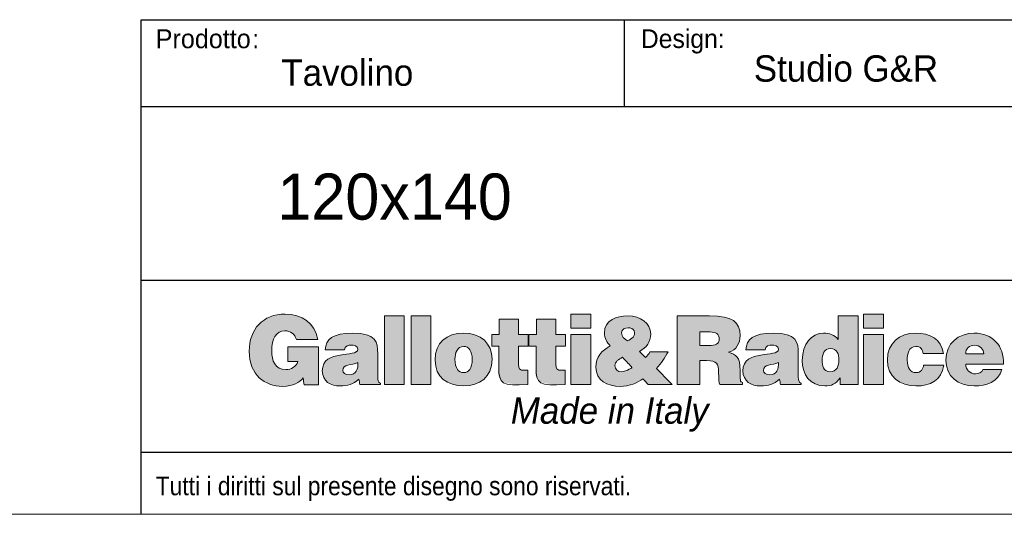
# Model space of a CAD drawing. Header units: millimetres. Extents: x 50 to 4150, y 50 to 2920.
# Tile 2 of 7: x 2181 to 2971, y 50 to 448. Entities that reach past the tile are written whole.
import ezdxf

# ---------------------------------------------------------------- set-up
doc = ezdxf.new("R2010")
doc.units = ezdxf.units.MM
doc.header["$LTSCALE"] = 10
doc.layers.add('ANNOTAZIONI', color=8, linetype='Continuous')
doc.styles.add('SLDTEXTSTYLE1', font='GOTHIC.TTF', dxfattribs={"width": 0.913})
doc.styles.add('SLDTEXTSTYLE2', font='ARIAL.TTF', dxfattribs={"width": 0.948})
doc.styles.add('SLDTEXTSTYLE3', font='ARIALI.TTF', dxfattribs={"width": 0.948})

# ---------------------------------------------------------------- blocks, each defined once
blk = doc.blocks.new('logo_punti di controllo')
at = {"layer": 'ANNOTAZIONI'}
h = blk.add_hatch(color=256, dxfattribs=at)
edge = h.paths.add_edge_path(flags=0)
edge.add_line((282.1, 30.6), (282.1, 106.9))
edge.add_line((282.1, 106.9), (220.2, 106.9))
edge.add_line((220.2, 106.9), (220.2, 77))
edge.add_line((220.2, 77), (240.1, 77))
edge.add_spline(control_points=[(240.1, 77), (237.8, 67.4), (226.1, 61.1), (216.9, 61.1), (194.1, 61.1), (188, 78.9), (188, 98.5), (188, 122.8), (196.4, 138.9), (214.3, 138.9), (225.9, 138.9), (234.2, 132.8), (237.4, 121.5)], knot_values=[31.661, 31.661, 31.661, 31.661, 32.661, 32.661, 32.661, 33.661, 33.661, 33.661, 34.661, 34.661, 34.661, 35.661, 35.661, 35.661, 35.661], weights=[1, 1, 1, 1, 1, 1, 1, 1, 1, 1, 1, 1, 1], degree=3, periodic=0)
edge.add_line((237.4, 121.5), (280.3, 121.5))
edge.add_spline(control_points=[(280.3, 121.5), (274.8, 155.4), (248.2, 172.6), (215, 172.6), (170.4, 172.6), (142.8, 142.3), (142.8, 98.3), (142.8, 50.2), (174.4, 27.4), (209.7, 27.4), (231.3, 27.4), (243.8, 35.4), (251.2, 44.2)], knot_values=[47.825, 47.825, 47.825, 47.825, 48.825, 48.825, 48.825, 49.825, 49.825, 49.825, 50.825, 50.825, 50.825, 51.825, 51.825, 51.825, 51.825], weights=[1, 1, 1, 1, 1, 1, 1, 1, 1, 1, 1, 1, 1], degree=3, periodic=0)
edge.add_line((251.2, 44.2), (253, 30.6))
edge.add_line((253, 30.6), (282.1, 30.6))
for points in [[(454, 31), (454, 169), (414.1, 169), (414.1, 31)], [(507.5, 31), (507.5, 169), (467.7, 169), (467.7, 31)], [(788.5, 172.6), (788.5, 144.3), (828.3, 144.3), (828.3, 172.6)], [(1376.1, 172.6), (1376.1, 144.3), (1415.9, 144.3), (1415.9, 172.6)], [(828.3, 31), (828.3, 131.4), (788.5, 131.4), (788.5, 31)], [(1415.9, 31), (1415.9, 131.4), (1376.1, 131.4), (1376.1, 31)]]:
    blk.add_hatch(color=256, dxfattribs=at).paths.add_polyline_path(points, flags=0)
h = blk.add_hatch(color=256, dxfattribs=at)
edge = h.paths.add_edge_path(flags=0)
edge.add_line((702.4, 31), (702.4, 59.6))
edge.add_spline(control_points=[(702.4, 59.6), (700.3, 59.6), (698.2, 59.6), (696.1, 59.6), (685, 59.6), (683.6, 62.8), (683.6, 72), (683.6, 84.2), (683.6, 96.3), (683.6, 108.4)], knot_values=[0, 0, 0, 0, 1.792, 1.792, 1.792, 2.792, 2.792, 2.792, 13.111, 13.111, 13.111, 13.111], weights=[1, 1, 1, 1, 1, 1, 1, 1, 1, 1], degree=3, periodic=0)
edge.add_line((683.6, 108.4), (702.8, 108.4))
edge.add_line((702.8, 108.4), (702.8, 131.4))
edge.add_line((702.8, 131.4), (683.6, 131.4))
edge.add_line((683.6, 131.4), (683.6, 162.6))
edge.add_line((683.6, 162.6), (644.3, 162.6))
edge.add_line((644.3, 162.6), (644.3, 131.4))
edge.add_line((644.3, 131.4), (629.6, 131.4))
edge.add_line((629.6, 131.4), (629.6, 108.4))
edge.add_line((629.6, 108.4), (643.8, 108.4))
edge.add_spline(control_points=[(643.8, 108.4), (643.8, 94.4), (643.8, 80.5), (643.8, 66.5), (643.8, 31.8), (650.1, 28.2), (702.4, 31)], knot_values=[74.044, 74.044, 74.044, 74.044, 85.937, 85.937, 85.937, 86.937, 86.937, 86.937, 86.937], weights=[1, 1, 1, 1, 1, 1, 1], degree=3, periodic=0)
h = blk.add_hatch(color=256, dxfattribs=at)
edge = h.paths.add_edge_path(flags=0)
edge.add_line((777.2, 31), (777.2, 59.6))
edge.add_spline(control_points=[(777.2, 59.6), (775.1, 59.6), (773, 59.6), (770.9, 59.6), (759.8, 59.6), (758.5, 62.8), (758.5, 72), (758.5, 84.2), (758.5, 96.3), (758.5, 108.4)], knot_values=[0, 0, 0, 0, 1.792, 1.792, 1.792, 2.792, 2.792, 2.792, 13.111, 13.111, 13.111, 13.111], weights=[1, 1, 1, 1, 1, 1, 1, 1, 1, 1], degree=3, periodic=0)
edge.add_line((758.5, 108.4), (777.6, 108.4))
edge.add_line((777.6, 108.4), (777.6, 131.4))
edge.add_line((777.6, 131.4), (758.5, 131.4))
edge.add_line((758.5, 131.4), (758.5, 162.6))
edge.add_line((758.5, 162.6), (719.2, 162.6))
edge.add_line((719.2, 162.6), (719.2, 131.4))
edge.add_line((719.2, 131.4), (704.4, 131.4))
edge.add_line((704.4, 131.4), (704.4, 108.4))
edge.add_line((704.4, 108.4), (718.6, 108.4))
edge.add_spline(control_points=[(718.6, 108.4), (718.6, 94.4), (718.6, 80.5), (718.6, 66.5), (718.6, 31.8), (724.9, 28.2), (777.2, 31)], knot_values=[74.041, 74.041, 74.041, 74.041, 85.934, 85.934, 85.934, 86.934, 86.934, 86.934, 86.934], weights=[1, 1, 1, 1, 1, 1, 1], degree=3, periodic=0)
h = blk.add_hatch(color=256, dxfattribs=at)
edge = h.paths.add_edge_path(flags=0)
edge.add_line((933, 42.7), (943.9, 31))
edge.add_line((943.9, 31), (991.8, 31))
edge.add_line((991.8, 31), (960.4, 63.4))
edge.add_spline(control_points=[(960.4, 63.4), (969.8, 73.4), (977.2, 84.9), (983.6, 96.9)], knot_values=[26.367462, 26.367462, 26.367462, 26.367462, 27.367462, 27.367462, 27.367462, 27.367462], weights=[1, 1, 1, 1], degree=3, periodic=0)
edge.add_line((983.6, 96.9), (947.2, 96.9))
edge.add_spline(control_points=[(947.2, 96.9), (944.9, 92.5), (942, 88.7), (938.2, 85.4)], knot_values=[37.686462, 37.686462, 37.686462, 37.686462, 38.686462, 38.686462, 38.686462, 38.686462], weights=[1, 1, 1, 1], degree=3, periodic=0)
edge.add_line((938.2, 85.4), (926.3, 97.7))
edge.add_spline(control_points=[(926.3, 97.7), (940.3, 105.4), (948.7, 116.1), (948.7, 132.6), (948.7, 154.8), (928.2, 169), (902.7, 169), (880.9, 169), (855.8, 160.3), (855.8, 134.5), (855.8, 123.8), (860.6, 116.1), (867.7, 108.6)], knot_values=[43.525807, 43.525807, 43.525807, 43.525807, 44.525807, 44.525807, 44.525807, 45.525807, 45.525807, 45.525807, 46.525807, 46.525807, 46.525807, 47.525807, 47.525807, 47.525807, 47.525807], weights=[1, 1, 1, 1, 1, 1, 1, 1, 1, 1, 1, 1, 1], degree=3, periodic=0)
edge.add_spline(control_points=[(867.7, 108.6), (850.2, 99.8), (838.7, 86), (838.7, 65.7), (838.7, 39.1), (862.1, 27.4), (887.4, 27.4), (905.4, 27.4), (923.8, 34.9), (933, 42.7)], knot_values=[47.525807, 47.525807, 47.525807, 47.525807, 48.525807, 48.525807, 48.525807, 49.525807, 49.525807, 49.525807, 50.525807, 50.525807, 50.525807, 50.525807], weights=[1, 1, 1, 1, 1, 1, 1, 1, 1, 1], degree=3, periodic=0)
edge = h.paths.add_edge_path(flags=0)
edge.add_line((892, 85.8), (909.8, 67))
edge.add_spline(control_points=[(909.8, 67), (912.3, 64.4), (911.3, 64.9), (905.8, 61.7)], knot_values=[0, 0, 0, 0, 1, 1, 1, 1], weights=[1, 1, 1, 1], degree=3, periodic=0)
edge.add_spline(control_points=[(905.8, 61.7), (902, 59.4), (894.9, 56.7), (890.5, 56.7), (882.6, 56.7), (877, 61.1), (877, 69.3), (877, 77.2), (884.5, 82), (892, 85.8)], knot_values=[1, 1, 1, 1, 2, 2, 2, 3, 3, 3, 4, 4, 4, 4], weights=[1, 1, 1, 1, 1, 1, 1, 1, 1, 1], degree=3, periodic=0)
edge = h.paths.add_edge_path(flags=0)
edge.add_spline(control_points=[(902, 118.6), (895.4, 123), (890.3, 127.8), (890.3, 134.7), (890.3, 142.3), (897, 145), (903.7, 145)], knot_values=[2, 2, 2, 2, 3, 3, 3, 4, 4, 4, 4], weights=[1, 1, 1, 1, 1, 1, 1], degree=3, periodic=0)
edge.add_spline(control_points=[(903.7, 145), (908.1, 145), (913.6, 143.1), (915.6, 138.9)], knot_values=[0, 0, 0, 0, 1, 1, 1, 1], weights=[1, 1, 1, 1], degree=3, periodic=0)
edge.add_spline(control_points=[(915.6, 138.9), (919, 127.6), (911, 122.8), (902, 118.6)], knot_values=[1, 1, 1, 1, 2, 2, 2, 2], weights=[1, 1, 1, 1], degree=3, periodic=0)
h = blk.add_hatch(color=256, dxfattribs=at)
edge = h.paths.add_edge_path(flags=0)
edge.add_line((1047.1, 79.1), (1060.9, 79.1))
edge.add_spline(control_points=[(1060.9, 79.1), (1082, 79.1), (1085, 73.2), (1085, 55.2), (1085, 42.9), (1086.2, 34.1), (1087.3, 31)], knot_values=[0, 0, 0, 0, 1, 1, 1, 2, 2, 2, 2], weights=[1, 1, 1, 1, 1, 1, 1], degree=3, periodic=0)
edge.add_line((1087.3, 31), (1133.1, 31))
edge.add_line((1133.1, 31), (1133.1, 35.2))
edge.add_spline(control_points=[(1133.1, 35.2), (1127.8, 35.2), (1128.3, 41.4), (1128.3, 59.4), (1128.3, 87.2), (1119.5, 90.6), (1105, 96)], knot_values=[16.174, 16.174, 16.174, 16.174, 17.174, 17.174, 17.174, 18.174, 18.174, 18.174, 18.174], weights=[1, 1, 1, 1, 1, 1, 1], degree=3, periodic=0)
edge.add_spline(control_points=[(1105, 96), (1121.1, 100.4), (1128.2, 113.8), (1128.2, 129.7), (1128.2, 156.5), (1113, 169), (1067, 169), (1045.3, 169), (1023.6, 169), (1001.9, 169)], knot_values=[18.174, 18.174, 18.174, 18.174, 19.174, 19.174, 19.174, 20.174, 20.174, 20.174, 38.639, 38.639, 38.639, 38.639], weights=[1, 1, 1, 1, 1, 1, 1, 1, 1, 1], degree=3, periodic=0)
edge.add_line((1001.9, 169), (1001.9, 31))
edge.add_line((1001.9, 31), (1047.1, 31))
edge.add_line((1047.1, 31), (1047.1, 79.1))
edge = h.paths.add_edge_path(flags=0)
edge.add_line((1047.1, 109.4), (1047.1, 136.8))
edge.add_spline(control_points=[(1047.1, 136.8), (1054.1, 136.8), (1061.2, 136.8), (1068.2, 136.8), (1078.7, 136.8), (1086.4, 132.2), (1086.4, 122.4), (1086.4, 112.8), (1078.9, 109.4), (1064.9, 109.4), (1059, 109.4), (1053, 109.4), (1047.1, 109.4)], knot_values=[0, 0, 0, 0, 5.974, 5.974, 5.974, 6.974, 6.974, 6.974, 7.974, 7.974, 7.974, 13.024, 13.024, 13.024, 13.024], weights=[1, 1, 1, 1, 1, 1, 1, 1, 1, 1, 1, 1, 1], degree=3, periodic=0)
h = blk.add_hatch(color=256, dxfattribs=at)
edge = h.paths.add_edge_path(flags=0)
edge.add_line((1329.4, 31), (1365.2, 31))
edge.add_line((1365.2, 31), (1365.2, 169))
edge.add_line((1365.2, 169), (1325.4, 169))
edge.add_line((1325.4, 169), (1325.4, 121.3))
edge.add_spline(control_points=[(1325.4, 121.3), (1316.9, 131.2), (1308.1, 134.3), (1295.5, 134.3), (1271.5, 134.3), (1253, 112.6), (1253, 79.3), (1253, 51), (1268.3, 28.2), (1298.6, 28.2), (1311.4, 28.2), (1320, 32.2), (1329.4, 44.4)], knot_values=[63.921, 63.921, 63.921, 63.921, 64.921, 64.921, 64.921, 65.921, 65.921, 65.921, 66.921, 66.921, 66.921, 67.921, 67.921, 67.921, 67.921], weights=[1, 1, 1, 1, 1, 1, 1, 1, 1, 1, 1, 1, 1], degree=3, periodic=0)
edge.add_line((1329.4, 44.4), (1329.4, 31))
edge = h.paths.add_edge_path(flags=0)
edge.add_spline(control_points=[(1309.7, 103.5), (1322.9, 103.5), (1326.7, 91.4), (1326.7, 80.3), (1326.7, 68.6), (1322.3, 56.9), (1308.5, 56.9)], knot_values=[2, 2, 2, 2, 3, 3, 3, 4, 4, 4, 4], weights=[1, 1, 1, 1, 1, 1, 1], degree=3, periodic=0)
edge.add_spline(control_points=[(1308.5, 56.9), (1295.5, 56.9), (1292.8, 69.2), (1292.8, 79.7), (1292.8, 90.8), (1296.4, 103.5), (1309.7, 103.5)], knot_values=[0, 0, 0, 0, 1, 1, 1, 2, 2, 2, 2], weights=[1, 1, 1, 1, 1, 1, 1], degree=3, periodic=0)
h = blk.add_hatch(color=256, dxfattribs=at)
edge = h.paths.add_edge_path(flags=0)
edge.add_line((364.9, 31), (406.1, 31))
edge.add_line((406.1, 31), (406.1, 32.9))
edge.add_spline(control_points=[(406.1, 32.9), (401, 37.2), (400.8, 40), (400.8, 45.8), (400.8, 61.4), (400.8, 77.1), (400.8, 92.7), (400.8, 116.7), (397.9, 134.3), (350.4, 134.3), (310.7, 134.3), (295.6, 121.8), (295.6, 100.6)], knot_values=[0.543, 0.543, 0.543, 0.543, 1.543, 1.543, 1.543, 14.848, 14.848, 14.848, 15.848, 15.848, 15.848, 16.848, 16.848, 16.848, 16.848], weights=[1, 1, 1, 1, 1, 1, 1, 1, 1, 1, 1, 1, 1], degree=3, periodic=0)
edge.add_line((295.6, 100.6), (333.9, 100.6))
edge.add_spline(control_points=[(333.9, 100.6), (334.9, 109.2), (342.3, 110.3), (347.9, 110.3), (352.1, 110.3), (360.9, 109.4), (360.9, 102.1), (360.9, 83.3), (289.5, 104), (289.5, 58.4), (289.5, 37.5), (306.3, 28.2), (325.3, 28.2), (340.2, 28.2), (351.7, 31.2), (363, 41.8)], knot_values=[27.71, 27.71, 27.71, 27.71, 28.71, 28.71, 28.71, 29.71, 29.71, 29.71, 30.71, 30.71, 30.71, 31.71, 31.71, 31.71, 32.71, 32.71, 32.71, 32.71], weights=[1, 1, 1, 1, 1, 1, 1, 1, 1, 1, 1, 1, 1, 1, 1, 1], degree=3, periodic=0)
edge.add_line((363, 41.8), (364.9, 31))
edge = h.paths.add_edge_path(flags=0)
edge.add_spline(control_points=[(360.9, 75.5), (361.9, 61.7), (357.3, 50.8), (343.3, 50.8)], knot_values=[2, 2, 2, 2, 3, 3, 3, 3], weights=[1, 1, 1, 1], degree=3, periodic=0)
edge.add_spline(control_points=[(343.3, 50.8), (335.4, 50.8), (330.6, 54.2), (330.6, 59.2), (330.6, 72.2), (347.9, 69.2), (360.9, 75.5)], knot_values=[0, 0, 0, 0, 1, 1, 1, 2, 2, 2, 2], weights=[1, 1, 1, 1, 1, 1, 1], degree=3, periodic=0)
h = blk.add_hatch(color=256, dxfattribs=at)
edge = h.paths.add_edge_path(flags=0)
edge.add_spline(control_points=[(630.2, 82.2), (630.2, 113.4), (608.4, 134.3), (572.9, 134.3), (539, 134.3), (516, 114.9), (516, 80.1)], knot_values=[2, 2, 2, 2, 3, 3, 3, 4, 4, 4, 4], weights=[1, 1, 1, 1, 1, 1, 1], degree=3, periodic=0)
edge.add_spline(control_points=[(516, 80.1), (516, 45.8), (540.9, 28.2), (573.1, 28.2), (605.3, 28.2), (630.2, 45.4), (630.2, 82.2)], knot_values=[0, 0, 0, 0, 1, 1, 1, 2, 2, 2, 2], weights=[1, 1, 1, 1, 1, 1, 1], degree=3, periodic=0)
edge = h.paths.add_edge_path(flags=0)
edge.add_spline(control_points=[(573.1, 55), (563, 55), (555.9, 63.2), (555.9, 82.2), (555.9, 93.5), (559.9, 107.5), (573.5, 107.5)], knot_values=[2, 2, 2, 2, 3, 3, 3, 4, 4, 4, 4], weights=[1, 1, 1, 1, 1, 1, 1], degree=3, periodic=0)
edge.add_spline(control_points=[(573.5, 107.5), (583.8, 108), (590.4, 96.9), (590.4, 82.2), (590.4, 63.2), (583.8, 55), (573.1, 55)], knot_values=[0, 0, 0, 0, 1, 1, 1, 2, 2, 2, 2], weights=[1, 1, 1, 1, 1, 1, 1], degree=3, periodic=0)
h = blk.add_hatch(color=256, dxfattribs=at)
edge = h.paths.add_edge_path(flags=0)
edge.add_line((1209.3, 31), (1250.5, 31))
edge.add_line((1250.5, 31), (1250.5, 32.9))
edge.add_spline(control_points=[(1250.5, 32.9), (1245.3, 37.2), (1245.1, 40), (1245.1, 45.8), (1245.1, 61.4), (1245.1, 77.1), (1245.1, 92.7), (1245.1, 116.7), (1242.3, 134.3), (1194.8, 134.3), (1155.1, 134.3), (1140, 121.8), (1140, 100.6)], knot_values=[0.543, 0.543, 0.543, 0.543, 1.543, 1.543, 1.543, 14.848, 14.848, 14.848, 15.848, 15.848, 15.848, 16.848, 16.848, 16.848, 16.848], weights=[1, 1, 1, 1, 1, 1, 1, 1, 1, 1, 1, 1, 1], degree=3, periodic=0)
edge.add_line((1140, 100.6), (1178.3, 100.6))
edge.add_spline(control_points=[(1178.3, 100.6), (1179.2, 109.2), (1186.7, 110.3), (1192.3, 110.3), (1196.5, 110.3), (1205.3, 109.4), (1205.3, 102.1), (1205.3, 83.3), (1133.8, 104), (1133.8, 58.4), (1133.8, 37.5), (1150.7, 28.2), (1169.7, 28.2), (1184.6, 28.2), (1196.1, 31.2), (1207.4, 41.8)], knot_values=[27.709, 27.709, 27.709, 27.709, 28.709, 28.709, 28.709, 29.709, 29.709, 29.709, 30.709, 30.709, 30.709, 31.709, 31.709, 31.709, 32.709, 32.709, 32.709, 32.709], weights=[1, 1, 1, 1, 1, 1, 1, 1, 1, 1, 1, 1, 1, 1, 1, 1], degree=3, periodic=0)
edge.add_line((1207.4, 41.8), (1209.3, 31))
edge = h.paths.add_edge_path(flags=0)
edge.add_spline(control_points=[(1205.3, 75.5), (1206.2, 61.7), (1201.6, 50.8), (1187.7, 50.8)], knot_values=[2, 2, 2, 2, 3, 3, 3, 3], weights=[1, 1, 1, 1], degree=3, periodic=0)
edge.add_spline(control_points=[(1187.7, 50.8), (1179.8, 50.8), (1175, 54.2), (1175, 59.2), (1175, 72.2), (1192.3, 69.2), (1205.3, 75.5)], knot_values=[0, 0, 0, 0, 1, 1, 1, 2, 2, 2, 2], weights=[1, 1, 1, 1, 1, 1, 1], degree=3, periodic=0)
h = blk.add_hatch(color=256, dxfattribs=at)
edge = h.paths.add_edge_path(flags=0)
edge.add_line((1495.7, 93.1), (1536.2, 93.1))
edge.add_spline(control_points=[(1536.2, 93.1), (1533.3, 122.8), (1508, 134.3), (1481.2, 134.3), (1448, 134.3), (1423.9, 114.6), (1423.9, 80.3), (1423.9, 46.4), (1448.8, 28.2), (1481.2, 28.2), (1509, 28.2), (1533.5, 39.5), (1536.9, 69.9)], knot_values=[0, 0, 0, 0, 1, 1, 1, 2, 2, 2, 3, 3, 3, 4, 4, 4, 4], weights=[1, 1, 1, 1, 1, 1, 1, 1, 1, 1, 1, 1, 1], degree=3, periodic=0)
edge.add_line((1536.9, 69.9), (1496.7, 69.9))
edge.add_spline(control_points=[(1496.7, 69.9), (1495.5, 62.1), (1491.5, 55), (1481.2, 55), (1469.5, 55), (1463.7, 64.9), (1463.7, 80.1), (1463.7, 92), (1466.2, 107.5), (1481.2, 107.5), (1485.6, 107.5), (1489, 106.1), (1491.5, 103.5)], knot_values=[15.404, 15.404, 15.404, 15.404, 16.404, 16.404, 16.404, 17.404, 17.404, 17.404, 18.404, 18.404, 18.404, 19.404, 19.404, 19.404, 19.404], weights=[1, 1, 1, 1, 1, 1, 1, 1, 1, 1, 1, 1, 1], degree=3, periodic=0)
edge.add_spline(control_points=[(1491.5, 103.5), (1494, 101), (1495.5, 97.5), (1495.7, 93.1)], knot_values=[19.404, 19.404, 19.404, 19.404, 20.404, 20.404, 20.404, 20.404], weights=[1, 1, 1, 1], degree=3, periodic=0)
h = blk.add_hatch(color=256, dxfattribs=at)
edge = h.paths.add_edge_path(flags=0)
edge.add_line((1581.1, 72.2), (1657.2, 72.2))
edge.add_spline(control_points=[(1657.2, 72.2), (1657.8, 108.6), (1635.4, 134.3), (1598.2, 134.3), (1566, 134.3), (1541.3, 113.2), (1541.3, 80.3), (1541.3, 46.5), (1566.2, 28.2), (1598.4, 28.2), (1621.8, 28.2), (1647, 36.4), (1653.9, 61.3)], knot_values=[0, 0, 0, 0, 1, 1, 1, 2, 2, 2, 3, 3, 3, 4, 4, 4, 4], weights=[1, 1, 1, 1, 1, 1, 1, 1, 1, 1, 1, 1, 1], degree=3, periodic=0)
edge.add_line((1653.9, 61.3), (1615.8, 61.3))
edge.add_spline(control_points=[(1615.8, 61.3), (1612.9, 55.4), (1607.2, 52.5), (1600.9, 52.5), (1590.3, 52.5), (1581.1, 60.3), (1581.1, 72.2)], knot_values=[14.806, 14.806, 14.806, 14.806, 15.806, 15.806, 15.806, 16.806, 16.806, 16.806, 16.806], weights=[1, 1, 1, 1, 1, 1, 1], degree=3, periodic=0)
edge = h.paths.add_edge_path(flags=0)
edge.add_line((1617.3, 92.5), (1581.1, 92.5))
edge.add_spline(control_points=[(1581.1, 92.5), (1581.1, 103.3), (1587.8, 110), (1599.7, 110), (1609.1, 110), (1617.3, 101.7), (1617.3, 92.5)], knot_values=[0, 0, 0, 0, 1, 1, 1, 2, 2, 2, 2], weights=[1, 1, 1, 1, 1, 1, 1], degree=3, periodic=0)
at = {"color": 7, "linetype": 'Continuous', "lineweight": 18}
for points, knots in [([(280.3, 121.5), (274.8, 155.4), (248.2, 172.6), (215, 172.6), (170.4, 172.6), (142.8, 142.3), (142.8, 98.3), (142.8, 50.2), (174.4, 27.4), (209.7, 27.4), (231.3, 27.4), (243.8, 35.4), (251.2, 44.2)], [47.825, 47.825, 47.825, 47.825, 48.825, 48.825, 48.825, 49.825, 49.825, 49.825, 50.825, 50.825, 50.825, 51.825, 51.825, 51.825, 51.825]), ([(926.3, 97.7), (940.3, 105.4), (948.7, 116.1), (948.7, 132.6), (948.7, 154.8), (928.2, 169), (902.7, 169), (880.9, 169), (855.8, 160.3), (855.8, 134.5), (855.8, 123.8), (860.6, 116.1), (867.7, 108.6)], [43.525807, 43.525807, 43.525807, 43.525807, 44.525807, 44.525807, 44.525807, 45.525807, 45.525807, 45.525807, 46.525807, 46.525807, 46.525807, 47.525807, 47.525807, 47.525807, 47.525807]), ([(1105, 96), (1121.1, 100.4), (1128.2, 113.8), (1128.2, 129.7), (1128.2, 156.5), (1113, 169), (1067, 169), (1045.3, 169), (1023.6, 169), (1001.9, 169)], [18.174, 18.174, 18.174, 18.174, 19.174, 19.174, 19.174, 20.174, 20.174, 20.174, 38.639, 38.639, 38.639, 38.639]), ([(240.1, 77), (237.8, 67.4), (226.1, 61.1), (216.9, 61.1), (194.1, 61.1), (188, 78.9), (188, 98.5), (188, 122.8), (196.4, 138.9), (214.3, 138.9), (225.9, 138.9), (234.2, 132.8), (237.4, 121.5)], [31.661, 31.661, 31.661, 31.661, 32.661, 32.661, 32.661, 33.661, 33.661, 33.661, 34.661, 34.661, 34.661, 35.661, 35.661, 35.661, 35.661]), ([(902, 118.6), (895.4, 123), (890.3, 127.8), (890.3, 134.7), (890.3, 142.3), (897, 145), (903.7, 145)], [2, 2, 2, 2, 3, 3, 3, 4, 4, 4, 4]), ([(406.1, 32.9), (401, 37.2), (400.8, 40), (400.8, 45.8), (400.8, 61.4), (400.8, 77.1), (400.8, 92.7), (400.8, 116.7), (397.9, 134.3), (350.4, 134.3), (310.7, 134.3), (295.6, 121.8), (295.6, 100.6)], [0.543, 0.543, 0.543, 0.543, 1.543, 1.543, 1.543, 14.848, 14.848, 14.848, 15.848, 15.848, 15.848, 16.848, 16.848, 16.848, 16.848]), ([(630.2, 82.2), (630.2, 113.4), (608.4, 134.3), (572.9, 134.3), (539, 134.3), (516, 114.9), (516, 80.1)], [2, 2, 2, 2, 3, 3, 3, 4, 4, 4, 4]), ([(1047.1, 136.8), (1054.1, 136.8), (1061.2, 136.8), (1068.2, 136.8), (1078.7, 136.8), (1086.4, 132.2), (1086.4, 122.4), (1086.4, 112.8), (1078.9, 109.4), (1064.9, 109.4), (1059, 109.4), (1053, 109.4), (1047.1, 109.4)], [0, 0, 0, 0, 5.974, 5.974, 5.974, 6.974, 6.974, 6.974, 7.974, 7.974, 7.974, 13.024, 13.024, 13.024, 13.024]), ([(1250.5, 32.9), (1245.3, 37.2), (1245.1, 40), (1245.1, 45.8), (1245.1, 61.4), (1245.1, 77.1), (1245.1, 92.7), (1245.1, 116.7), (1242.3, 134.3), (1194.8, 134.3), (1155.1, 134.3), (1140, 121.8), (1140, 100.6)], [0.543, 0.543, 0.543, 0.543, 1.543, 1.543, 1.543, 14.848, 14.848, 14.848, 15.848, 15.848, 15.848, 16.848, 16.848, 16.848, 16.848]), ([(1325.4, 121.3), (1316.9, 131.2), (1308.1, 134.3), (1295.5, 134.3), (1271.5, 134.3), (1253, 112.6), (1253, 79.3), (1253, 51), (1268.3, 28.2), (1298.6, 28.2), (1311.4, 28.2), (1320, 32.2), (1329.4, 44.4)], [63.921, 63.921, 63.921, 63.921, 64.921, 64.921, 64.921, 65.921, 65.921, 65.921, 66.921, 66.921, 66.921, 67.921, 67.921, 67.921, 67.921]), ([(1536.2, 93.1), (1533.3, 122.8), (1508, 134.3), (1481.2, 134.3), (1448, 134.3), (1423.9, 114.6), (1423.9, 80.3), (1423.9, 46.4), (1448.8, 28.2), (1481.2, 28.2), (1509, 28.2), (1533.5, 39.5), (1536.9, 69.9)], [0, 0, 0, 0, 1, 1, 1, 2, 2, 2, 3, 3, 3, 4, 4, 4, 4]), ([(1657.2, 72.2), (1657.8, 108.6), (1635.4, 134.3), (1598.2, 134.3), (1566, 134.3), (1541.3, 113.2), (1541.3, 80.3), (1541.3, 46.5), (1566.2, 28.2), (1598.4, 28.2), (1621.8, 28.2), (1647, 36.4), (1653.9, 61.3)], [0, 0, 0, 0, 1, 1, 1, 2, 2, 2, 3, 3, 3, 4, 4, 4, 4]), ([(333.9, 100.6), (334.9, 109.2), (342.3, 110.3), (347.9, 110.3), (352.1, 110.3), (360.9, 109.4), (360.9, 102.1), (360.9, 83.3), (289.5, 104), (289.5, 58.4), (289.5, 37.5), (306.3, 28.2), (325.3, 28.2), (340.2, 28.2), (351.7, 31.2), (363, 41.8)], [27.71, 27.71, 27.71, 27.71, 28.71, 28.71, 28.71, 29.71, 29.71, 29.71, 30.71, 30.71, 30.71, 31.71, 31.71, 31.71, 32.71, 32.71, 32.71, 32.71]), ([(573.1, 55), (563, 55), (555.9, 63.2), (555.9, 82.2), (555.9, 93.5), (559.9, 107.5), (573.5, 107.5)], [2, 2, 2, 2, 3, 3, 3, 4, 4, 4, 4]), ([(573.5, 107.5), (583.8, 108), (590.4, 96.9), (590.4, 82.2), (590.4, 63.2), (583.8, 55), (573.1, 55)], [0, 0, 0, 0, 1, 1, 1, 2, 2, 2, 2]), ([(643.8, 108.4), (643.8, 94.4), (643.8, 80.5), (643.8, 66.5), (643.8, 31.8), (650.1, 28.2), (702.4, 31)], [74.044, 74.044, 74.044, 74.044, 85.937, 85.937, 85.937, 86.937, 86.937, 86.937, 86.937]), ([(702.4, 59.6), (700.3, 59.6), (698.2, 59.6), (696.1, 59.6), (685, 59.6), (683.6, 62.8), (683.6, 72), (683.6, 84.2), (683.6, 96.3), (683.6, 108.4)], [0, 0, 0, 0, 1.792, 1.792, 1.792, 2.792, 2.792, 2.792, 13.111, 13.111, 13.111, 13.111]), ([(718.6, 108.4), (718.6, 94.4), (718.6, 80.5), (718.6, 66.5), (718.6, 31.8), (724.9, 28.2), (777.2, 31)], [74.041, 74.041, 74.041, 74.041, 85.934, 85.934, 85.934, 86.934, 86.934, 86.934, 86.934]), ([(777.2, 59.6), (775.1, 59.6), (773, 59.6), (770.9, 59.6), (759.8, 59.6), (758.5, 62.8), (758.5, 72), (758.5, 84.2), (758.5, 96.3), (758.5, 108.4)], [0, 0, 0, 0, 1.792, 1.792, 1.792, 2.792, 2.792, 2.792, 13.111, 13.111, 13.111, 13.111]), ([(867.7, 108.6), (850.2, 99.8), (838.7, 86), (838.7, 65.7), (838.7, 39.1), (862.1, 27.4), (887.4, 27.4), (905.4, 27.4), (923.8, 34.9), (933, 42.7)], [47.525807, 47.525807, 47.525807, 47.525807, 48.525807, 48.525807, 48.525807, 49.525807, 49.525807, 49.525807, 50.525807, 50.525807, 50.525807, 50.525807]), ([(1178.3, 100.6), (1179.2, 109.2), (1186.7, 110.3), (1192.3, 110.3), (1196.5, 110.3), (1205.3, 109.4), (1205.3, 102.1), (1205.3, 83.3), (1133.8, 104), (1133.8, 58.4), (1133.8, 37.5), (1150.7, 28.2), (1169.7, 28.2), (1184.6, 28.2), (1196.1, 31.2), (1207.4, 41.8)], [27.709, 27.709, 27.709, 27.709, 28.709, 28.709, 28.709, 29.709, 29.709, 29.709, 30.709, 30.709, 30.709, 31.709, 31.709, 31.709, 32.709, 32.709, 32.709, 32.709]), ([(1308.5, 56.9), (1295.5, 56.9), (1292.8, 69.2), (1292.8, 79.7), (1292.8, 90.8), (1296.4, 103.5), (1309.7, 103.5)], [0, 0, 0, 0, 1, 1, 1, 2, 2, 2, 2]), ([(1309.7, 103.5), (1322.9, 103.5), (1326.7, 91.4), (1326.7, 80.3), (1326.7, 68.6), (1322.3, 56.9), (1308.5, 56.9)], [2, 2, 2, 2, 3, 3, 3, 4, 4, 4, 4]), ([(1496.7, 69.9), (1495.5, 62.1), (1491.5, 55), (1481.2, 55), (1469.5, 55), (1463.7, 64.9), (1463.7, 80.1), (1463.7, 92), (1466.2, 107.5), (1481.2, 107.5), (1485.6, 107.5), (1489, 106.1), (1491.5, 103.5)], [15.404, 15.404, 15.404, 15.404, 16.404, 16.404, 16.404, 17.404, 17.404, 17.404, 18.404, 18.404, 18.404, 19.404, 19.404, 19.404, 19.404]), ([(1581.1, 92.5), (1581.1, 103.3), (1587.8, 110), (1599.7, 110), (1609.1, 110), (1617.3, 101.7), (1617.3, 92.5)], [0, 0, 0, 0, 1, 1, 1, 2, 2, 2, 2]), ([(516, 80.1), (516, 45.8), (540.9, 28.2), (573.1, 28.2), (605.3, 28.2), (630.2, 45.4), (630.2, 82.2)], [0, 0, 0, 0, 1, 1, 1, 2, 2, 2, 2]), ([(905.8, 61.7), (902, 59.4), (894.9, 56.7), (890.5, 56.7), (882.6, 56.7), (877, 61.1), (877, 69.3), (877, 77.2), (884.5, 82), (892, 85.8)], [1, 1, 1, 1, 2, 2, 2, 3, 3, 3, 4, 4, 4, 4]), ([(1060.9, 79.1), (1082, 79.1), (1085, 73.2), (1085, 55.2), (1085, 42.9), (1086.2, 34.1), (1087.3, 31)], [0, 0, 0, 0, 1, 1, 1, 2, 2, 2, 2]), ([(1133.1, 35.2), (1127.8, 35.2), (1128.3, 41.4), (1128.3, 59.4), (1128.3, 87.2), (1119.5, 90.6), (1105, 96)], [16.174, 16.174, 16.174, 16.174, 17.174, 17.174, 17.174, 18.174, 18.174, 18.174, 18.174]), ([(343.3, 50.8), (335.4, 50.8), (330.6, 54.2), (330.6, 59.2), (330.6, 72.2), (347.9, 69.2), (360.9, 75.5)], [0, 0, 0, 0, 1, 1, 1, 2, 2, 2, 2]), ([(1187.7, 50.8), (1179.8, 50.8), (1175, 54.2), (1175, 59.2), (1175, 72.2), (1192.3, 69.2), (1205.3, 75.5)], [0, 0, 0, 0, 1, 1, 1, 2, 2, 2, 2]), ([(1615.8, 61.3), (1612.9, 55.4), (1607.2, 52.5), (1600.9, 52.5), (1590.3, 52.5), (1581.1, 60.3), (1581.1, 72.2)], [14.806, 14.806, 14.806, 14.806, 15.806, 15.806, 15.806, 16.806, 16.806, 16.806, 16.806])]:
    blk.add_open_spline(points, degree=3, knots=knots, dxfattribs=at)
for points, degree in [([(414.1, 169), (414.1, 100), (414.1, 31)], 2), ([(454, 169), (434.1, 169), (414.1, 169)], 2), ([(454, 31), (454, 100), (454, 169)], 2), ([(467.7, 169), (467.7, 100), (467.7, 31)], 2), ([(507.5, 169), (487.6, 169), (467.7, 169)], 2), ([(507.5, 31), (507.5, 100), (507.5, 169)], 2), ([(644.3, 162.6), (644.3, 152.2), (644.3, 141.8), (644.3, 131.4)], 3), ([(683.6, 162.6), (670.5, 162.6), (657.4, 162.6), (644.3, 162.6)], 3), ([(683.6, 131.4), (683.6, 141.8), (683.6, 152.2), (683.6, 162.6)], 3), ([(719.2, 162.6), (719.2, 152.2), (719.2, 141.8), (719.2, 131.4)], 3), ([(758.5, 162.6), (745.4, 162.6), (732.3, 162.6), (719.2, 162.6)], 3), ([(758.5, 131.4), (758.5, 141.8), (758.5, 152.2), (758.5, 162.6)], 3), ([(788.5, 172.6), (788.5, 158.4), (788.5, 144.3)], 2), ([(828.3, 172.6), (808.4, 172.6), (788.5, 172.6)], 2), ([(828.3, 144.3), (828.3, 158.4), (828.3, 172.6)], 2), ([(1001.9, 169), (1001.9, 123), (1001.9, 77), (1001.9, 31)], 3), ([(1325.4, 169), (1325.4, 153.1), (1325.4, 137.2), (1325.4, 121.3)], 3), ([(1365.2, 169), (1351.9, 169), (1338.7, 169), (1325.4, 169)], 3), ([(1365.2, 31), (1365.2, 77), (1365.2, 123), (1365.2, 169)], 3), ([(1376.1, 172.6), (1376.1, 158.4), (1376.1, 144.3)], 2), ([(1415.9, 172.6), (1396, 172.6), (1376.1, 172.6)], 2), ([(1415.9, 144.3), (1415.9, 158.4), (1415.9, 172.6)], 2), ([(788.5, 144.3), (808.4, 144.3), (828.3, 144.3)], 2), ([(915.6, 138.9), (919, 127.6), (911, 122.8), (902, 118.6)], 3), ([(903.7, 145), (908.1, 145), (913.6, 143.1), (915.6, 138.9)], 3), ([(1376.1, 144.3), (1396, 144.3), (1415.9, 144.3)], 2), ([(237.4, 121.5), (251.7, 121.5), (266, 121.5), (280.3, 121.5)], 3), ([(629.6, 131.4), (629.6, 123.8), (629.6, 116.1), (629.6, 108.4)], 3), ([(644.3, 131.4), (639.4, 131.4), (634.5, 131.4), (629.6, 131.4)], 3), ([(702.8, 131.4), (696.4, 131.4), (690, 131.4), (683.6, 131.4)], 3), ([(702.8, 108.4), (702.8, 116.1), (702.8, 123.8), (702.8, 131.4)], 3), ([(704.4, 131.4), (704.4, 123.8), (704.4, 116.1), (704.4, 108.4)], 3), ([(719.2, 131.4), (714.3, 131.4), (709.3, 131.4), (704.4, 131.4)], 3), ([(777.6, 131.4), (771.2, 131.4), (764.8, 131.4), (758.5, 131.4)], 3), ([(777.6, 108.4), (777.6, 116.1), (777.6, 123.8), (777.6, 131.4)], 3), ([(788.5, 131.4), (788.5, 81.2), (788.5, 31)], 2), ([(828.3, 131.4), (808.4, 131.4), (788.5, 131.4)], 2), ([(828.3, 31), (828.3, 81.2), (828.3, 131.4)], 2), ([(1047.1, 109.4), (1047.1, 118.5), (1047.1, 127.7), (1047.1, 136.8)], 3), ([(1376.1, 131.4), (1376.1, 81.2), (1376.1, 31)], 2), ([(1415.9, 131.4), (1396, 131.4), (1376.1, 131.4)], 2), ([(1415.9, 31), (1415.9, 81.2), (1415.9, 131.4)], 2), ([(220.2, 106.9), (220.2, 96.9), (220.2, 87), (220.2, 77)], 3), ([(282.1, 106.9), (261.4, 106.9), (240.8, 106.9), (220.2, 106.9)], 3), ([(282.1, 30.6), (282.1, 56.1), (282.1, 81.5), (282.1, 106.9)], 3), ([(295.6, 100.6), (308.4, 100.6), (321.1, 100.6), (333.9, 100.6)], 3), ([(629.6, 108.4), (634.3, 108.4), (639, 108.4), (643.8, 108.4)], 3), ([(683.6, 108.4), (690, 108.4), (696.4, 108.4), (702.8, 108.4)], 3), ([(704.4, 108.4), (709.2, 108.4), (713.9, 108.4), (718.6, 108.4)], 3), ([(758.5, 108.4), (764.8, 108.4), (771.2, 108.4), (777.6, 108.4)], 3), ([(1140, 100.6), (1152.7, 100.6), (1165.5, 100.6), (1178.3, 100.6)], 3), ([(1491.5, 103.5), (1494, 101), (1495.5, 97.5), (1495.7, 93.1)], 3), ([(892, 85.8), (897.9, 79.6), (903.9, 73.3), (909.8, 67)], 3), ([(938.2, 85.4), (934.2, 89.5), (930.2, 93.6), (926.3, 97.7)], 3), ([(947.2, 96.9), (944.9, 92.5), (942, 88.7), (938.2, 85.4)], 3), ([(983.6, 96.9), (971.4, 96.9), (959.3, 96.9), (947.2, 96.9)], 3), ([(960.4, 63.4), (969.8, 73.4), (977.2, 84.9), (983.6, 96.9)], 3), ([(1047.1, 79.1), (1051.7, 79.1), (1056.3, 79.1), (1060.9, 79.1)], 3), ([(1047.1, 31), (1047.1, 47.1), (1047.1, 63.1), (1047.1, 79.1)], 3), ([(1495.7, 93.1), (1509.2, 93.1), (1522.7, 93.1), (1536.2, 93.1)], 3), ([(1617.3, 92.5), (1605.3, 92.5), (1593.2, 92.5), (1581.1, 92.5)], 3), ([(220.2, 77), (226.8, 77), (233.5, 77), (240.1, 77)], 3), ([(360.9, 75.5), (361.9, 61.7), (357.3, 50.8), (343.3, 50.8)], 3), ([(702.4, 31), (702.4, 40.5), (702.4, 50.1), (702.4, 59.6)], 3), ([(777.2, 31), (777.2, 40.5), (777.2, 50.1), (777.2, 59.6)], 3), ([(909.8, 67), (912.3, 64.4), (911.3, 64.9), (905.8, 61.7)], 3), ([(991.8, 31), (981.3, 41.8), (970.9, 52.6), (960.4, 63.4)], 3), ([(1205.3, 75.5), (1206.2, 61.7), (1201.6, 50.8), (1187.7, 50.8)], 3), ([(1536.9, 69.9), (1523.5, 69.9), (1510.1, 69.9), (1496.7, 69.9)], 3), ([(1581.1, 72.2), (1606.5, 72.2), (1631.8, 72.2), (1657.2, 72.2)], 3), ([(1653.9, 61.3), (1641.2, 61.3), (1628.5, 61.3), (1615.8, 61.3)], 3), ([(251.2, 44.2), (251.8, 39.7), (252.4, 35.2), (253, 30.6)], 3), ([(363, 41.8), (363.7, 38.2), (364.3, 34.6), (364.9, 31)], 3), ([(933, 42.7), (936.6, 38.8), (940.3, 34.9), (943.9, 31)], 3), ([(1207.4, 41.8), (1208, 38.2), (1208.7, 34.6), (1209.3, 31)], 3), ([(1329.4, 44.4), (1329.4, 40), (1329.4, 35.5), (1329.4, 31)], 3), ([(253, 30.6), (262.7, 30.6), (272.4, 30.6), (282.1, 30.6)], 3), ([(364.9, 31), (378.7, 31), (392.4, 31), (406.1, 31)], 3), ([(406.1, 31), (406.1, 31.7), (406.1, 32.3), (406.1, 32.9)], 3), ([(414.1, 31), (434.1, 31), (454, 31)], 2), ([(467.7, 31), (487.6, 31), (507.5, 31)], 2), ([(788.5, 31), (808.4, 31), (828.3, 31)], 2), ([(943.9, 31), (959.9, 31), (975.8, 31), (991.8, 31)], 3), ([(1001.9, 31), (1017, 31), (1032, 31), (1047.1, 31)], 3), ([(1087.3, 31), (1102.6, 31), (1117.9, 31), (1133.1, 31)], 3), ([(1133.1, 31), (1133.1, 32.4), (1133.1, 33.8), (1133.1, 35.2)], 3), ([(1209.3, 31), (1223, 31), (1236.8, 31), (1250.5, 31)], 3), ([(1250.5, 31), (1250.5, 31.7), (1250.5, 32.3), (1250.5, 32.9)], 3), ([(1329.4, 31), (1341.3, 31), (1353.3, 31), (1365.2, 31)], 3), ([(1376.1, 31), (1396, 31), (1415.9, 31)], 2)]:
    blk.add_open_spline(points, degree=degree, dxfattribs=at)
blk = doc.blocks.new('SW_NOTE_0')
at = {"layer": 'ANNOTAZIONI', "color": 0, "attachment_point": 1}
for s, insert, char_height, style in [('Prodotto', (0, 19.65), 15.24, 'SLDTEXTSTYLE2'), (':', (77.73, 19.4), 15, 'SLDTEXTSTYLE1')]:
    blk.add_mtext(s, dxfattribs=dict(at, insert=insert, char_height=char_height, style=style))

msp = doc.modelspace()

# ---------------------------------------------------------------- linework, layer by layer
at = {"color": 7, "linetype": 'Continuous', "lineweight": 18}
msp.add_line((50, 50), (4150, 50), dxfattribs=at)
at = {"layer": 'ANNOTAZIONI'}
for p, q in [((2278.01, 50), (2278.01, 447.51)), ((2278.01, 447.51), (4150, 447.51)), ((2665.85, 447.51), (2665.85, 377.66)), ((2278.01, 377.66), (3635.7, 377.66)), ((3062.24, 237.96), (2278.01, 237.96)), ((2278, 100), (4150.01, 100))]:
    msp.add_line(p, q, dxfattribs=at)

# ---------------------------------------------------------------- block references
msp.add_blockref('SW_NOTE_0', (2289.73, 420.17), dxfattribs=at)
at = {"layer": 'ANNOTAZIONI', "xscale": 0.4000000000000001, "yscale": 0.4000000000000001, "zscale": 0.4000000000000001}
msp.add_blockref('logo_punti di controllo', (2307.68, 141.88), dxfattribs=at)

# ---------------------------------------------------------------- texts
at = {"layer": 'ANNOTAZIONI', "attachment_point": 1}
for s, insert, char_height, style in [('Design:', (2679.28, 439.75), 15, 'SLDTEXTSTYLE2'), ('Studio G&R', (2769.98, 418.86), 21.167, 'SLDTEXTSTYLE2'), ('Tavolino', (2390.61, 415.55), 21.167, 'SLDTEXTSTYLE2'), ('120x140', (2387.44, 323.87), 37.042, 'SLDTEXTSTYLE2'), ('Made in Italy', (2574.85, 143.95), 21.1667, 'SLDTEXTSTYLE3'), ('Tutti i diritti sul presente disegno sono riservati.', (2289.73, 80.32), 15, 'SLDTEXTSTYLE1')]:
    msp.add_mtext(s, dxfattribs=dict(at, insert=insert, char_height=char_height, style=style))

doc.saveas('drawing.dxf')
